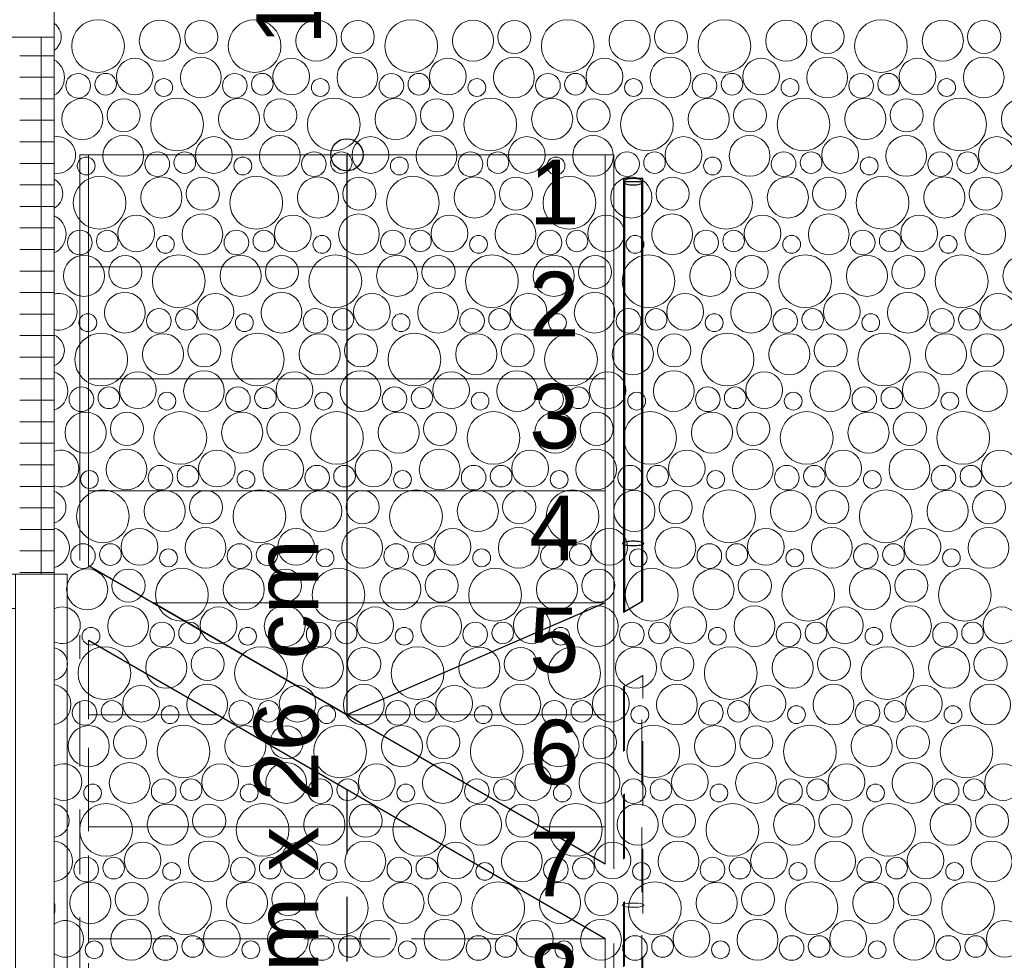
# Model space of a CAD drawing. Header units: metres. Extents: x -167 to 262, y -186 to 508.
# Tile 223 of 256: x 58.08 to 60.37, y 39.78 to 41.96. Entities that reach past the tile are written whole.
import ezdxf

# ---------------------------------------------------------------- set-up
doc = ezdxf.new("R2010")
doc.units = ezdxf.units.M
doc.header["$MEASUREMENT"] = 0
doc.linetypes.add('Strichlinie eng', pattern=[0.23, 0.15, -0.08])
for name, color, linetype in [('10 Wand außen', 7, 'Continuous'), ('40 Absturzsicherung', 7, 'Continuous'), ('40 Treppe', 7, 'Continuous'), ('60 Auffüllung', 7, 'Continuous'), ('94 Genehmigungsplanung Bemaßung', 7, 'Continuous')]:
    doc.layers.add(name, color=color, linetype=linetype)
doc.styles.add('ERSTELLTER_STIL_1', font='arial.ttf')
doc.dimstyles.new('ERSTELLTER_STIL__1', dxfattribs={"dimtxt": 0.25, "dimasz": 0.19, "dimexe": 0.18, "dimexo": 0.1, "dimgap": 0, "dimtad": 1, "dimtih": 1, "dimtoh": 1, "dimzin": 0, "dimdsep": 46, "dimtxsty": 'ERSTELLTER_STIL_1', "dimblk": 'ARROWHEAD_6', "dimblk1": 'ARROWHEAD_6', "dimblk2": 'ARROWHEAD_6', "dimcen": 0.09, "dimclrd": 7, "dimclre": 7, "dimclrt": 7, "dimazin": 0, "dimtfac": 1, "dimtdec": 4, "dimtmove": 0, "dimatfit": 3, "dimfxl": 1, "dimtolj": 1, "dimtzin": 0, "dimarcsym": 0})
doc.dimstyles.new('ERSTELLTER_STIL__2', dxfattribs={"dimtxt": 0.25, "dimasz": 0.19, "dimexe": 0.18, "dimexo": 0.1, "dimgap": 0, "dimtad": 1, "dimzin": 0, "dimdsep": 46, "dimtxsty": 'ERSTELLTER_STIL_1', "dimblk": 'ARROWHEAD_6', "dimblk1": 'ARROWHEAD_6', "dimblk2": 'ARROWHEAD_6', "dimcen": 0.09, "dimclrd": 7, "dimclre": 7, "dimclrt": 7, "dimazin": 0, "dimtfac": 1, "dimtdec": 4, "dimtmove": 0, "dimatfit": 3, "dimfxl": 1, "dimtolj": 1, "dimtzin": 0, "dimarcsym": 0})

# ---------------------------------------------------------------- blocks, each defined once
blk = doc.blocks.new('*X54', base_point=(27236.1321, 33357.279))
at = {"layer": '60 Auffüllung', "color": 7, "linetype": 'Continuous', "lineweight": 18, "true_color": 0xefefef}
for centre, radius in [((58.2645, 41.9015), 0.0612), ((58.408, 41.9139), 0.0477), ((58.5041, 41.9227), 0.0384), ((58.6282, 41.9015), 0.0612), ((58.7717, 41.9139), 0.0477), ((58.8678, 41.9227), 0.0384), ((58.9919, 41.9015), 0.0612), ((59.1355, 41.9139), 0.0477), ((59.2315, 41.9227), 0.0384), ((59.3556, 41.9015), 0.0612), ((59.4992, 41.9139), 0.0477), ((59.5952, 41.9227), 0.0384), ((59.7193, 41.9015), 0.0612), ((59.8629, 41.9139), 0.0477), ((59.9589, 41.9227), 0.0384), ((60.083, 41.9015), 0.0612), ((60.2266, 41.9139), 0.0477), ((60.3226, 41.9227), 0.0384), ((58.5031, 41.8284), 0.0473), ((58.8668, 41.8284), 0.0473), ((59.2305, 41.8284), 0.0473), ((59.5942, 41.8284), 0.0473), ((59.9579, 41.8284), 0.0473), ((60.3216, 41.8284), 0.0473), ((58.3496, 41.8305), 0.0426), ((58.7133, 41.8305), 0.0426), ((59.077, 41.8305), 0.0426), ((59.4407, 41.8305), 0.0426), ((59.8044, 41.8305), 0.0426), ((60.1681, 41.8305), 0.0426), ((58.2184, 41.8093), 0.0286), ((58.2822, 41.8128), 0.0251), ((58.5821, 41.8093), 0.0286), ((58.6459, 41.8128), 0.0251), ((58.9458, 41.8093), 0.0286), ((59.0096, 41.8128), 0.0251), ((59.3095, 41.8093), 0.0286), ((59.3733, 41.8128), 0.0251), ((59.6732, 41.8093), 0.0286), ((59.737, 41.8128), 0.0251), ((60.0369, 41.8093), 0.0286), ((60.1007, 41.8128), 0.0251), ((58.417, 41.8051), 0.0207), ((58.7807, 41.8051), 0.0207), ((59.1444, 41.8051), 0.0207), ((59.5081, 41.8051), 0.0207), ((59.8718, 41.8051), 0.0207), ((60.2355, 41.8051), 0.0207), ((58.228, 41.7319), 0.0477), ((58.3241, 41.7407), 0.0384), ((58.4482, 41.7195), 0.0612), ((58.5917, 41.7319), 0.0477), ((58.6878, 41.7407), 0.0384), ((58.8119, 41.7195), 0.0612), ((58.9555, 41.7319), 0.0477), ((59.0515, 41.7407), 0.0384), ((59.1756, 41.7195), 0.0612), ((59.3192, 41.7319), 0.0477), ((59.4152, 41.7407), 0.0384), ((59.5393, 41.7195), 0.0612), ((59.6829, 41.7319), 0.0477), ((59.7789, 41.7407), 0.0384), ((59.903, 41.7195), 0.0612), ((60.0466, 41.7319), 0.0477), ((60.1426, 41.7407), 0.0384), ((60.2667, 41.7195), 0.0612), ((60.4103, 41.7319), 0.0477), ((58.3231, 41.6464), 0.0473), ((58.6868, 41.6464), 0.0473), ((59.0505, 41.6464), 0.0473), ((59.4142, 41.6464), 0.0473), ((59.7779, 41.6464), 0.0473), ((60.1416, 41.6464), 0.0473), ((58.5333, 41.6485), 0.0426), ((58.897, 41.6485), 0.0426), ((59.2607, 41.6485), 0.0426), ((59.6244, 41.6485), 0.0426), ((59.9881, 41.6485), 0.0426), ((60.3518, 41.6485), 0.0426), ((58.4021, 41.6273), 0.0286), ((58.4659, 41.6308), 0.0251), ((58.7658, 41.6273), 0.0286), ((58.8296, 41.6308), 0.0251), ((59.1295, 41.6273), 0.0286), ((59.1933, 41.6308), 0.0251), ((59.4932, 41.6273), 0.0286), ((59.557, 41.6308), 0.0251), ((59.8569, 41.6273), 0.0286), ((59.9207, 41.6308), 0.0251), ((60.2206, 41.6273), 0.0286), ((60.2844, 41.6308), 0.0251), ((58.237, 41.6231), 0.0207), ((58.6007, 41.6231), 0.0207), ((58.9644, 41.6231), 0.0207), ((59.3281, 41.6231), 0.0207), ((59.6918, 41.6231), 0.0207), ((60.0555, 41.6231), 0.0207), ((58.2682, 41.5375), 0.0612), ((58.4117, 41.5499), 0.0477), ((58.5078, 41.5587), 0.0384), ((58.6319, 41.5375), 0.0612), ((58.7755, 41.5499), 0.0477), ((58.8715, 41.5587), 0.0384), ((58.9956, 41.5375), 0.0612), ((59.1392, 41.5499), 0.0477), ((59.2352, 41.5587), 0.0384), ((59.3593, 41.5375), 0.0612), ((59.5029, 41.5499), 0.0477), ((59.5989, 41.5587), 0.0384), ((59.723, 41.5375), 0.0612), ((59.8666, 41.5499), 0.0477), ((59.9626, 41.5587), 0.0384), ((60.0867, 41.5375), 0.0612), ((60.2303, 41.5499), 0.0477), ((60.3263, 41.5587), 0.0384), ((58.3533, 41.4665), 0.0426), ((58.5068, 41.4644), 0.0473), ((58.717, 41.4665), 0.0426), ((58.8705, 41.4644), 0.0473), ((59.0807, 41.4665), 0.0426), ((59.2342, 41.4644), 0.0473), ((59.4444, 41.4665), 0.0426), ((59.5979, 41.4644), 0.0473), ((59.8081, 41.4665), 0.0426), ((59.9616, 41.4644), 0.0473), ((60.1718, 41.4665), 0.0426), ((60.3253, 41.4644), 0.0473), ((58.2221, 41.4453), 0.0286), ((58.2859, 41.4488), 0.0251), ((58.5858, 41.4453), 0.0286), ((58.6496, 41.4488), 0.0251), ((58.9495, 41.4453), 0.0286), ((59.0133, 41.4488), 0.0251), ((59.3132, 41.4453), 0.0286), ((59.377, 41.4488), 0.0251), ((59.6769, 41.4453), 0.0286), ((59.7407, 41.4488), 0.0251), ((60.0406, 41.4453), 0.0286), ((60.1044, 41.4488), 0.0251), ((58.4207, 41.4411), 0.0207), ((58.7844, 41.4411), 0.0207), ((59.1481, 41.4411), 0.0207), ((59.5118, 41.4411), 0.0207), ((59.8755, 41.4411), 0.0207), ((60.2392, 41.4411), 0.0207), ((58.2317, 41.3679), 0.0477), ((58.3278, 41.3767), 0.0384), ((58.4519, 41.3555), 0.0612), ((58.5955, 41.3679), 0.0477), ((58.6915, 41.3767), 0.0384), ((58.8156, 41.3555), 0.0612), ((58.9592, 41.3679), 0.0477), ((59.0552, 41.3767), 0.0384), ((59.1793, 41.3555), 0.0612), ((59.3229, 41.3679), 0.0477), ((59.4189, 41.3767), 0.0384), ((59.543, 41.3555), 0.0612), ((59.6866, 41.3679), 0.0477), ((59.7826, 41.3767), 0.0384), ((59.9067, 41.3555), 0.0612), ((60.0503, 41.3679), 0.0477), ((60.1463, 41.3767), 0.0384), ((60.2704, 41.3555), 0.0612), ((60.414, 41.3679), 0.0477), ((58.3268, 41.2824), 0.0473), ((58.537, 41.2845), 0.0426), ((58.6905, 41.2824), 0.0473), ((58.9007, 41.2845), 0.0426), ((59.0542, 41.2824), 0.0473), ((59.2644, 41.2845), 0.0426), ((59.4179, 41.2824), 0.0473), ((59.6281, 41.2845), 0.0426), ((59.7816, 41.2824), 0.0473), ((59.9918, 41.2845), 0.0426), ((60.1453, 41.2824), 0.0473), ((60.3555, 41.2845), 0.0426), ((58.2407, 41.2591), 0.0207), ((58.4058, 41.2633), 0.0286), ((58.4696, 41.2668), 0.0251), ((58.6044, 41.2591), 0.0207), ((58.7695, 41.2633), 0.0286), ((58.8333, 41.2668), 0.0251), ((58.9681, 41.2591), 0.0207), ((59.1332, 41.2633), 0.0286), ((59.197, 41.2668), 0.0251), ((59.3318, 41.2591), 0.0207), ((59.4969, 41.2633), 0.0286), ((59.5607, 41.2668), 0.0251), ((59.6955, 41.2591), 0.0207), ((59.8606, 41.2633), 0.0286), ((59.9244, 41.2668), 0.0251), ((60.0592, 41.2591), 0.0207), ((60.2243, 41.2633), 0.0286), ((60.2882, 41.2668), 0.0251), ((58.2719, 41.1735), 0.0612), ((58.6356, 41.1735), 0.0612), ((58.9993, 41.1735), 0.0612), ((59.363, 41.1735), 0.0612), ((59.7267, 41.1735), 0.0612), ((60.0904, 41.1735), 0.0612), ((58.4155, 41.1859), 0.0477), ((58.5115, 41.1947), 0.0384), ((58.7792, 41.1859), 0.0477), ((58.8752, 41.1947), 0.0384), ((59.1429, 41.1859), 0.0477), ((59.2389, 41.1947), 0.0384), ((59.5066, 41.1859), 0.0477), ((59.6026, 41.1947), 0.0384), ((59.8703, 41.1859), 0.0477), ((59.9663, 41.1947), 0.0384), ((60.234, 41.1859), 0.0477), ((60.33, 41.1947), 0.0384), ((58.357, 41.1025), 0.0426), ((58.5105, 41.1004), 0.0473), ((58.7207, 41.1025), 0.0426), ((58.8742, 41.1004), 0.0473), ((59.0844, 41.1025), 0.0426), ((59.2379, 41.1004), 0.0473), ((59.4481, 41.1025), 0.0426), ((59.6016, 41.1004), 0.0473), ((59.8118, 41.1025), 0.0426), ((59.9653, 41.1004), 0.0473), ((60.1755, 41.1025), 0.0426), ((60.329, 41.1004), 0.0473), ((58.2258, 41.0813), 0.0286), ((58.2896, 41.0848), 0.0251), ((58.4244, 41.0771), 0.0207), ((58.5895, 41.0813), 0.0286), ((58.6533, 41.0848), 0.0251), ((58.7881, 41.0771), 0.0207), ((58.9532, 41.0813), 0.0286), ((59.017, 41.0848), 0.0251), ((59.1518, 41.0771), 0.0207), ((59.3169, 41.0813), 0.0286), ((59.3807, 41.0848), 0.0251), ((59.5155, 41.0771), 0.0207), ((59.6806, 41.0813), 0.0286), ((59.7444, 41.0848), 0.0251), ((59.8792, 41.0771), 0.0207), ((60.0443, 41.0813), 0.0286), ((60.1082, 41.0848), 0.0251), ((60.2429, 41.0771), 0.0207), ((58.2355, 41.0039), 0.0477), ((58.3315, 41.0127), 0.0384), ((58.4556, 40.9915), 0.0612), ((58.5992, 41.0039), 0.0477), ((58.6952, 41.0127), 0.0384), ((58.8193, 40.9915), 0.0612), ((58.9629, 41.0039), 0.0477), ((59.0589, 41.0127), 0.0384), ((59.183, 40.9915), 0.0612), ((59.3266, 41.0039), 0.0477), ((59.4226, 41.0127), 0.0384), ((59.5467, 40.9915), 0.0612), ((59.6903, 41.0039), 0.0477), ((59.7863, 41.0127), 0.0384), ((59.9104, 40.9915), 0.0612), ((60.054, 41.0039), 0.0477), ((60.15, 41.0127), 0.0384), ((60.2741, 40.9915), 0.0612), ((58.3305, 40.9184), 0.0473), ((58.5407, 40.9206), 0.0426), ((58.6942, 40.9184), 0.0473), ((58.9044, 40.9206), 0.0426), ((59.0579, 40.9184), 0.0473), ((59.2681, 40.9206), 0.0426), ((59.4216, 40.9184), 0.0473), ((59.6318, 40.9206), 0.0426), ((59.7853, 40.9184), 0.0473), ((59.9955, 40.9206), 0.0426), ((60.149, 40.9184), 0.0473), ((60.3592, 40.9206), 0.0426), ((58.2444, 40.8951), 0.0207), ((58.4095, 40.8993), 0.0286), ((58.4733, 40.9028), 0.0251), ((58.6081, 40.8951), 0.0207), ((58.7732, 40.8993), 0.0286), ((58.837, 40.9028), 0.0251), ((58.9718, 40.8951), 0.0207), ((59.1369, 40.8993), 0.0286), ((59.2007, 40.9028), 0.0251), ((59.3355, 40.8951), 0.0207), ((59.5006, 40.8993), 0.0286), ((59.5644, 40.9028), 0.0251), ((59.6992, 40.8951), 0.0207), ((59.8643, 40.8993), 0.0286), ((59.9282, 40.9028), 0.0251), ((60.0629, 40.8951), 0.0207), ((60.228, 40.8993), 0.0286), ((60.2919, 40.9028), 0.0251), ((58.2756, 40.8095), 0.0612), ((58.4192, 40.8219), 0.0477), ((58.5152, 40.8308), 0.0384), ((58.6393, 40.8095), 0.0612), ((58.7829, 40.8219), 0.0477), ((58.8789, 40.8308), 0.0384), ((59.003, 40.8095), 0.0612), ((59.1466, 40.8219), 0.0477), ((59.2426, 40.8308), 0.0384), ((59.3667, 40.8095), 0.0612), ((59.5103, 40.8219), 0.0477), ((59.6063, 40.8308), 0.0384), ((59.7304, 40.8095), 0.0612), ((59.874, 40.8219), 0.0477), ((59.97, 40.8308), 0.0384), ((60.0941, 40.8095), 0.0612), ((60.2377, 40.8219), 0.0477), ((60.3337, 40.8308), 0.0384), ((58.3607, 40.7386), 0.0426), ((58.5142, 40.7364), 0.0473), ((58.7244, 40.7386), 0.0426), ((58.8779, 40.7364), 0.0473), ((59.0881, 40.7386), 0.0426), ((59.2416, 40.7364), 0.0473), ((59.4518, 40.7386), 0.0426), ((59.6053, 40.7364), 0.0473), ((59.8155, 40.7386), 0.0426), ((59.969, 40.7364), 0.0473), ((60.1792, 40.7386), 0.0426), ((60.3327, 40.7364), 0.0473), ((58.2295, 40.7173), 0.0286), ((58.2933, 40.7208), 0.0251), ((58.4281, 40.7131), 0.0207), ((58.5932, 40.7173), 0.0286), ((58.657, 40.7208), 0.0251), ((58.7918, 40.7131), 0.0207), ((58.9569, 40.7173), 0.0286), ((59.0207, 40.7208), 0.0251), ((59.1555, 40.7131), 0.0207), ((59.3206, 40.7173), 0.0286), ((59.3844, 40.7208), 0.0251), ((59.5192, 40.7131), 0.0207), ((59.6843, 40.7173), 0.0286), ((59.7482, 40.7208), 0.0251), ((59.8829, 40.7131), 0.0207), ((60.048, 40.7173), 0.0286), ((60.1119, 40.7208), 0.0251), ((60.2466, 40.7131), 0.0207), ((58.2392, 40.6399), 0.0477), ((58.3352, 40.6488), 0.0384), ((58.4593, 40.6275), 0.0612), ((58.6029, 40.6399), 0.0477), ((58.6989, 40.6488), 0.0384), ((58.823, 40.6275), 0.0612), ((58.9666, 40.6399), 0.0477), ((59.0626, 40.6488), 0.0384), ((59.1867, 40.6275), 0.0612), ((59.3303, 40.6399), 0.0477), ((59.4263, 40.6488), 0.0384), ((59.5504, 40.6275), 0.0612), ((59.694, 40.6399), 0.0477), ((59.79, 40.6488), 0.0384), ((59.9141, 40.6275), 0.0612), ((60.0577, 40.6399), 0.0477), ((60.1537, 40.6488), 0.0384), ((60.2778, 40.6275), 0.0612), ((58.3342, 40.5544), 0.0473), ((58.5444, 40.5566), 0.0426), ((58.6979, 40.5544), 0.0473), ((58.9081, 40.5566), 0.0426), ((59.0616, 40.5544), 0.0473), ((59.2718, 40.5566), 0.0426), ((59.4253, 40.5544), 0.0473), ((59.6355, 40.5566), 0.0426), ((59.789, 40.5544), 0.0473), ((59.9992, 40.5566), 0.0426), ((60.1527, 40.5544), 0.0473), ((60.3629, 40.5566), 0.0426), ((58.2481, 40.5311), 0.0207), ((58.4132, 40.5353), 0.0286), ((58.477, 40.5388), 0.0251), ((58.6118, 40.5311), 0.0207), ((58.7769, 40.5353), 0.0286), ((58.8407, 40.5388), 0.0251), ((58.9755, 40.5311), 0.0207), ((59.1406, 40.5353), 0.0286), ((59.2044, 40.5388), 0.0251), ((59.3392, 40.5311), 0.0207), ((59.5043, 40.5353), 0.0286), ((59.5682, 40.5388), 0.0251), ((59.7029, 40.5311), 0.0207), ((59.868, 40.5353), 0.0286), ((59.9319, 40.5388), 0.0251), ((60.0666, 40.5311), 0.0207), ((60.2317, 40.5353), 0.0286), ((60.2956, 40.5388), 0.0251), ((58.2793, 40.4455), 0.0612), ((58.4229, 40.4579), 0.0477), ((58.5189, 40.4668), 0.0384), ((58.643, 40.4455), 0.0612), ((58.7866, 40.4579), 0.0477), ((58.8826, 40.4668), 0.0384), ((59.0067, 40.4455), 0.0612), ((59.1503, 40.4579), 0.0477), ((59.2463, 40.4668), 0.0384), ((59.3704, 40.4455), 0.0612), ((59.514, 40.4579), 0.0477), ((59.61, 40.4668), 0.0384), ((59.7341, 40.4455), 0.0612), ((59.8777, 40.4579), 0.0477), ((59.9737, 40.4668), 0.0384), ((60.0978, 40.4455), 0.0612), ((60.2414, 40.4579), 0.0477), ((60.3374, 40.4668), 0.0384), ((58.3644, 40.3746), 0.0426), ((58.5179, 40.3724), 0.0473), ((58.7281, 40.3746), 0.0426), ((58.8816, 40.3724), 0.0473), ((59.0918, 40.3746), 0.0426), ((59.2453, 40.3724), 0.0473), ((59.4555, 40.3746), 0.0426), ((59.609, 40.3724), 0.0473), ((59.8192, 40.3746), 0.0426), ((59.9727, 40.3724), 0.0473), ((60.1829, 40.3746), 0.0426), ((60.3364, 40.3724), 0.0473), ((58.2332, 40.3533), 0.0286), ((58.297, 40.3568), 0.0251), ((58.4318, 40.3491), 0.0207), ((58.5969, 40.3533), 0.0286), ((58.6607, 40.3568), 0.0251), ((58.7955, 40.3491), 0.0207), ((58.9606, 40.3533), 0.0286), ((59.0244, 40.3568), 0.0251), ((59.1592, 40.3491), 0.0207), ((59.3243, 40.3533), 0.0286), ((59.3882, 40.3568), 0.0251), ((59.5229, 40.3491), 0.0207), ((59.688, 40.3533), 0.0286), ((59.7519, 40.3568), 0.0251), ((59.8866, 40.3491), 0.0207), ((60.0517, 40.3533), 0.0286), ((60.1156, 40.3568), 0.0251), ((60.2503, 40.3491), 0.0207), ((58.2429, 40.2759), 0.0477), ((58.3389, 40.2848), 0.0384), ((58.463, 40.2635), 0.0612), ((58.6066, 40.2759), 0.0477), ((58.7026, 40.2848), 0.0384), ((58.8267, 40.2635), 0.0612), ((58.9703, 40.2759), 0.0477), ((59.0663, 40.2848), 0.0384), ((59.1904, 40.2635), 0.0612), ((59.334, 40.2759), 0.0477), ((59.43, 40.2848), 0.0384), ((59.5541, 40.2635), 0.0612), ((59.6977, 40.2759), 0.0477), ((59.7937, 40.2848), 0.0384), ((59.9178, 40.2635), 0.0612), ((60.0614, 40.2759), 0.0477), ((60.1574, 40.2848), 0.0384), ((60.2816, 40.2635), 0.0612), ((58.3379, 40.1904), 0.0473), ((58.5481, 40.1926), 0.0426), ((58.7016, 40.1904), 0.0473), ((58.9118, 40.1926), 0.0426), ((59.0653, 40.1904), 0.0473), ((59.2755, 40.1926), 0.0426), ((59.429, 40.1904), 0.0473), ((59.6392, 40.1926), 0.0426), ((59.7927, 40.1904), 0.0473), ((60.0029, 40.1926), 0.0426), ((60.1564, 40.1904), 0.0473), ((60.3667, 40.1926), 0.0426), ((58.2518, 40.1671), 0.0207), ((58.4169, 40.1713), 0.0286), ((58.4807, 40.1748), 0.0251), ((58.6155, 40.1671), 0.0207), ((58.7806, 40.1713), 0.0286), ((58.8444, 40.1748), 0.0251), ((58.9792, 40.1671), 0.0207), ((59.1443, 40.1713), 0.0286), ((59.2082, 40.1748), 0.0251), ((59.3429, 40.1671), 0.0207), ((59.508, 40.1713), 0.0286), ((59.5719, 40.1748), 0.0251), ((59.7066, 40.1671), 0.0207), ((59.8717, 40.1713), 0.0286), ((59.9356, 40.1748), 0.0251), ((60.0703, 40.1671), 0.0207), ((60.2355, 40.1713), 0.0286), ((60.2993, 40.1748), 0.0251), ((58.283, 40.0815), 0.0612), ((58.4266, 40.0939), 0.0477), ((58.5226, 40.1028), 0.0384), ((58.6467, 40.0815), 0.0612), ((58.7903, 40.0939), 0.0477), ((58.8863, 40.1028), 0.0384), ((59.0104, 40.0815), 0.0612), ((59.154, 40.0939), 0.0477), ((59.25, 40.1028), 0.0384), ((59.3741, 40.0815), 0.0612), ((59.5177, 40.0939), 0.0477), ((59.6137, 40.1028), 0.0384), ((59.7378, 40.0815), 0.0612), ((59.8814, 40.0939), 0.0477), ((59.9774, 40.1028), 0.0384), ((60.1016, 40.0815), 0.0612), ((60.2451, 40.0939), 0.0477), ((60.3411, 40.1028), 0.0384), ((58.3681, 40.0106), 0.0426), ((58.5216, 40.0084), 0.0473), ((58.7318, 40.0106), 0.0426), ((58.8853, 40.0084), 0.0473), ((59.0955, 40.0106), 0.0426), ((59.249, 40.0084), 0.0473), ((59.4592, 40.0106), 0.0426), ((59.6127, 40.0084), 0.0473), ((59.8229, 40.0106), 0.0426), ((59.9764, 40.0084), 0.0473), ((60.1867, 40.0106), 0.0426), ((60.3401, 40.0084), 0.0473), ((58.2369, 39.9893), 0.0286), ((58.3007, 39.9928), 0.0251), ((58.4355, 39.9851), 0.0207), ((58.6006, 39.9893), 0.0286), ((58.6644, 39.9928), 0.0251), ((58.7992, 39.9851), 0.0207), ((58.9643, 39.9893), 0.0286), ((59.0282, 39.9928), 0.0251), ((59.1629, 39.9851), 0.0207), ((59.328, 39.9893), 0.0286), ((59.3919, 39.9928), 0.0251), ((59.5266, 39.9851), 0.0207), ((59.6917, 39.9893), 0.0286), ((59.7556, 39.9928), 0.0251), ((59.8903, 39.9851), 0.0207), ((60.0555, 39.9893), 0.0286), ((60.1193, 39.9928), 0.0251), ((60.254, 39.9851), 0.0207), ((58.2466, 39.912), 0.0477), ((58.3426, 39.9208), 0.0384), ((58.4667, 39.8995), 0.0612), ((58.6103, 39.912), 0.0477), ((58.7063, 39.9208), 0.0384), ((58.8304, 39.8995), 0.0612), ((58.974, 39.912), 0.0477), ((59.07, 39.9208), 0.0384), ((59.1941, 39.8995), 0.0612), ((59.3377, 39.912), 0.0477), ((59.4337, 39.9208), 0.0384), ((59.5578, 39.8995), 0.0612), ((59.7014, 39.912), 0.0477), ((59.7974, 39.9208), 0.0384), ((59.9216, 39.8995), 0.0612), ((60.0651, 39.912), 0.0477), ((60.1611, 39.9208), 0.0384), ((60.2853, 39.8995), 0.0612), ((58.3416, 39.8264), 0.0473), ((58.5518, 39.8286), 0.0426), ((58.7053, 39.8264), 0.0473), ((58.9155, 39.8286), 0.0426), ((59.069, 39.8264), 0.0473), ((59.2792, 39.8286), 0.0426), ((59.4327, 39.8264), 0.0473), ((59.6429, 39.8286), 0.0426), ((59.7964, 39.8264), 0.0473), ((60.0067, 39.8286), 0.0426), ((60.1601, 39.8264), 0.0473), ((60.3704, 39.8286), 0.0426), ((58.2555, 39.8032), 0.0207), ((58.4206, 39.8073), 0.0286), ((58.4844, 39.8108), 0.0251), ((58.6192, 39.8032), 0.0207), ((58.7843, 39.8073), 0.0286), ((58.8482, 39.8108), 0.0251), ((58.9829, 39.8032), 0.0207), ((59.148, 39.8073), 0.0286), ((59.2119, 39.8108), 0.0251), ((59.3466, 39.8032), 0.0207), ((59.5117, 39.8073), 0.0286), ((59.5756, 39.8108), 0.0251), ((59.7103, 39.8032), 0.0207), ((59.8755, 39.8073), 0.0286), ((59.9393, 39.8108), 0.0251), ((60.074, 39.8032), 0.0207), ((60.2392, 39.8073), 0.0286), ((60.303, 39.8108), 0.0251)]:
    blk.add_circle(centre, radius, dxfattribs=at)
for centre, radius, start, end in [((58.1404, 41.9227), 0.0384, 305.2321, 54.7679), ((58.1393, 41.8284), 0.0473, 299.2914, 60.7086), ((58.1696, 41.6485), 0.0426, 260.4156, 99.5844), ((58.1441, 41.5587), 0.0384, 298.7001, 61.2999), ((58.1431, 41.4644), 0.0473, 294.2602, 65.7398), ((58.1733, 41.2845), 0.0426, 255.3074, 104.6926), ((58.1478, 41.1947), 0.0384, 292.5544, 67.4456), ((58.1468, 41.1004), 0.0473, 289.4212, 70.5788), ((58.177, 40.9206), 0.0426, 250.0765, 109.9235), ((58.1515, 40.8308), 0.0384, 286.6722, 73.3278), ((58.1505, 40.7364), 0.0473, 284.7227, 75.2773), ((58.1807, 40.5566), 0.0426, 244.6658, 115.3342), ((58.1552, 40.4668), 0.0384, 280.9662, 79.0338), ((58.1542, 40.3724), 0.0473, 280.1235, 79.8765), ((58.1844, 40.1926), 0.0426, 239.0005, 120.9995), ((58.1589, 40.1028), 0.0384, 275.3688, 84.6312), ((58.1579, 40.0084), 0.0473, 275.5895, 84.4105), ((58.103, 39.8995), 0.0612, 346.3352, 13.6648), ((58.1881, 39.8286), 0.0426, 232.9751, 127.0249)]:
    blk.add_arc(centre, radius, start, end, dxfattribs=at)
blk = doc.blocks.new('1-Flügelfenster 27_3')
at = {"layer": '10 Wand außen', "color": 7, "linetype": 'Continuous', "lineweight": 13}
for p, q in [((-0.505, 0.16), (0.505, 0.16)), ((-0.505, -0.16), (-0.505, -0.19)), ((0.505, -0.19), (0.505, -0.16)), ((-0.505, -0.19), (0.505, -0.19))]:
    blk.add_line(p, q, dxfattribs=at)
at = {"layer": '10 Wand außen', "color": 8, "linetype": 'Continuous', "lineweight": 18}
for p, q in [((-0.505, 0), (-0.505, 0.16)), ((0.505, 0), (0.505, 0.16)), ((-0.505, -0.07), (-0.505, 0)), ((-0.505, -0.07), (-0.505, 0)), ((0.505, -0.07), (0.505, 0)), ((0.505, -0.07), (0.505, 0)), ((-0.505, -0.08), (-0.505, -0.07)), ((-0.505, -0.16), (-0.505, -0.08)), ((0.505, -0.08), (0.505, -0.07)), ((0.505, -0.16), (0.505, -0.08))]:
    blk.add_line(p, q, dxfattribs=at)
at = {"layer": '10 Wand außen', "color": 7, "linetype": 'Continuous', "lineweight": 18}
for p, q in [((-0.445, -0.03), (-0.445, 0.04)), ((-0.445, 0.04), (-0.365, 0.04)), ((-0.365, 0.04), (0.365, 0.04)), ((-0.365, 0.04), (-0.365, -0.03)), ((0.365, -0.03), (0.365, 0.04)), ((0.365, 0.04), (0.445, 0.04)), ((0.445, 0.04), (0.445, -0.03)), ((-0.505, 0), (-0.445, 0)), ((-0.445, 0), (-0.445, -0.03)), ((-0.365, 0.01), (0.365, 0.01)), ((0.445, -0.03), (0.445, 0)), ((0.445, 0), (0.505, 0)), ((0.365, 0), (-0.365, 0)), ((-0.445, -0.03), (-0.425, -0.03)), ((-0.365, -0.03), (-0.445, -0.03)), ((-0.425, -0.03), (-0.425, -0.07)), ((0.365, -0.03), (-0.365, -0.03)), ((0.445, -0.03), (0.365, -0.03)), ((0.425, -0.07), (0.425, -0.03)), ((0.425, -0.03), (0.445, -0.03)), ((-0.425, -0.07), (-0.505, -0.07)), ((0.425, -0.07), (-0.425, -0.07)), ((0.505, -0.07), (0.425, -0.07))]:
    blk.add_line(p, q, dxfattribs=at)
at = {"layer": '10 Wand außen', "color": 7, "linetype": 'Strichlinie eng', "lineweight": 13}
blk.add_line((-0.505, -0.16), (0.505, -0.16), dxfattribs=at)
blk = doc.blocks.new('Eingang 01 1-Fl 27_2')
at = {"layer": '10 Wand außen', "color": 7, "linetype": 'Continuous', "lineweight": 18}
for p, q in [((0.4975, 0), (0.4975, 0.995)), ((-0.4975, 0), (-0.5675, 0)), ((-0.5675, 0), (-0.5675, -0.05)), ((-0.4975, -0.03), (-0.4975, 0)), ((0.4975, -0.03), (0.4975, 0)), ((0.4975, 0), (0.5675, 0)), ((0.5675, 0), (0.5675, -0.05)), ((-0.4675, -0.03), (-0.4975, -0.03)), ((-0.4675, -0.05), (-0.4675, -0.03)), ((0.4675, -0.05), (0.4675, -0.03)), ((0.4675, -0.03), (0.4975, -0.03)), ((-0.5675, -0.05), (-0.4675, -0.05)), ((0.5675, -0.05), (0.4675, -0.05))]:
    blk.add_line(p, q, dxfattribs=at)
at = {"layer": '10 Wand außen', "color": 8, "linetype": 'Continuous', "lineweight": 18}
for p, q in [((-0.5675, 0.01), (-0.5675, 0.17)), ((0.5675, 0.01), (0.5675, 0.17)), ((-0.5675, 0), (-0.5675, 0.01)), ((-0.5675, -0.05), (-0.5675, 0)), ((-0.5675, -0.05), (-0.5675, 0)), ((0.5675, 0), (0.5675, 0.01)), ((0.5675, -0.05), (0.5675, 0)), ((0.5675, -0.05), (0.5675, 0)), ((-0.5675, -0.07), (-0.5675, -0.05)), ((0.5675, -0.07), (0.5675, -0.05)), ((-0.5675, -0.15), (-0.5675, -0.07)), ((0.5675, -0.15), (0.5675, -0.07))]:
    blk.add_line(p, q, dxfattribs=at)
at = {"layer": '10 Wand außen', "color": 7, "linetype": 'Continuous', "lineweight": 13}
blk.add_arc((0.4975, 0), 0.995, 90, 180, dxfattribs=at)
blk = doc.blocks.new('T Marker 27_26')
at = {"layer": '10 Wand außen', "color": 7, "lineweight": 13, "char_height": 0.15, "attachment_point": 7, "style": 'ERSTELLTER_STIL_1'}
for s, insert in [('\\A1;{\\pql;\\pt0;\\fArial|b0|i0|c0|p0;\\W1.000000;1,13\\fArial|b0|i0|c0|p0;\\W1.000000;\\A1{\\H.66x;\\S5^  ;}\\fArial|b0|i0|c0|p0;\\W1.000000; x 2,65\\fArial|b0|i0|c0|p0;\\W1.000000;\\A1{\\H.66x;\\S^  ;}}', (-0.5852, -0.9837)), ('\\A1;{\\pql;\\pt0;\\fArial|b0|i0|c0|p0;\\W1.000000;A-Tür-04\\fArial|b0|i0|c0|p0;\\W1.000000;\\fArial|b0|i0|c0|p0;\\W1.000000;\\fArial|b0|i0|c0|p0;\\W1.000000;}', (-0.4058, -0.4654)), ('\\A1;{\\pql;\\pt0;\\fArial|b0|i0|c0|p0;\\W1.000000;Alarmweg\\fArial|b0|i0|c0|p0;\\W1.000000;\\fArial|b0|i0|c0|p0;\\W1.000000;\\fArial|b0|i0|c0|p0;\\W1.000000;}', (-0.4923, -0.7298))]:
    blk.add_mtext(s, dxfattribs=dict(at, insert=insert))
blk = doc.blocks.new('*D473', base_point=(27236.1321, 33357.279))
at = {"layer": '94 Genehmigungsplanung Bemaßung', "color": 7, "linetype": 'Continuous', "lineweight": 13}
for p, q in [((58.1625, 46.3452), (58.1625, 46.7202)), ((59.485, 46.3452), (59.485, 46.7202)), ((58.2625, 46.6327), (58.0625, 46.4327)), ((59.385, 46.4327), (59.585, 46.6327)), ((58.1625, 46.5327), (59.485, 46.5327)), ((59.485, 46.5327), (59.635, 46.5327))]:
    blk.add_line(p, q, dxfattribs=at)
at = {"layer": '94 Genehmigungsplanung Bemaßung', "color": 7, "lineweight": 13, "char_height": 0.25, "attachment_point": 7, "style": 'ERSTELLTER_STIL_1'}
for s, insert in [('\\A1;{\\pql;\\fArial|b0|i0|c0|p0;\\W1.000000;16}', (58.2625, 46.5827)), ('\\A1;{\\pql;\\fArial|b0|i0|c0|p0;\\W1.000000;1,32}', (59.585, 46.5827))]:
    blk.add_mtext(s, dxfattribs=dict(at, insert=insert))
blk = doc.blocks.new('ARROWHEAD_6')
at = {"color": 0, "linetype": 'Continuous', "lineweight": 0}
for p, q in [((-0.5, -0.5), (0.5, 0.5)), ((0, 0), (-1, 0))]:
    blk.add_line(p, q, dxfattribs=at)
blk = doc.blocks.new('*D482', base_point=(27236.1321, 33357.279))
at = {"layer": '94 Genehmigungsplanung Bemaßung', "color": 7, "linetype": 'Continuous', "lineweight": 13}
for p, q in [((61.6864, 43.9997), (61.6864, 44.1497)), ((61.7864, 43.8997), (61.5864, 44.0997)), ((61.8739, 43.9997), (61.4989, 43.9997)), ((61.6864, 38.5897), (61.6864, 43.9997)), ((61.5864, 38.6897), (61.7864, 38.4897)), ((61.8739, 38.5897), (61.4989, 38.5897))]:
    blk.add_line(p, q, dxfattribs=at)
at = {"layer": '94 Genehmigungsplanung Bemaßung', "color": 7, "lineweight": 13, "insert": (61.6364, 40.961), "char_height": 0.25, "attachment_point": 7, "rotation": 90, "style": 'ERSTELLTER_STIL_1'}
blk.add_mtext('\\A1;{\\pql;\\fArial|b0|i0|c0|p0;\\W1.000000;5,41}', dxfattribs=at)
blk = doc.blocks.new('*D488', base_point=(27236.1321, 33357.279))
at = {"layer": '94 Genehmigungsplanung Bemaßung', "color": 7, "linetype": 'Continuous', "lineweight": 13}
for p, q in [((60.8659, 43.7797), (61.0659, 43.5797)), ((61.1534, 43.6797), (60.7784, 43.6797)), ((60.9659, 37.1352), (60.9659, 43.6797)), ((60.8659, 37.2352), (61.0659, 37.0352)), ((61.1534, 37.1352), (60.7784, 37.1352))]:
    blk.add_line(p, q, dxfattribs=at)
at = {"layer": '94 Genehmigungsplanung Bemaßung', "color": 7, "lineweight": 13, "char_height": 0.25, "attachment_point": 7, "rotation": 90, "style": 'ERSTELLTER_STIL_1'}
for s, insert in [('\\A1;{\\pql;\\fArial|b0|i0|c0|p0;\\W1.000000;32}', (60.9159, 43.1983)), ('\\A1;{\\pql;\\fArial|b0|i0|c0|p0;\\W1.000000;6,54\\fArial|b0|i0|c0|p0;\\W1.000000;\\A1{\\H.66x;\\S5^  ;}}', (60.9759, 39.8202))]:
    blk.add_mtext(s, dxfattribs=dict(at, insert=insert))
blk = doc.blocks.new('*D491', base_point=(27236.1321, 33357.279))
at = {"layer": '94 Genehmigungsplanung Bemaßung', "color": 7, "linetype": 'Continuous', "lineweight": 13}
for p, q in [((62.3525, 43.9997), (62.3525, 44.1497)), ((62.4525, 43.8997), (62.2525, 44.0997)), ((62.54, 43.9997), (62.165, 43.9997)), ((62.3525, 28.1797), (62.3525, 43.9997)), ((62.2525, 28.2797), (62.4525, 28.0797)), ((62.54, 28.1797), (62.165, 28.1797))]:
    blk.add_line(p, q, dxfattribs=at)
at = {"layer": '94 Genehmigungsplanung Bemaßung', "color": 7, "lineweight": 13, "insert": (62.3025, 35.6607), "char_height": 0.25, "attachment_point": 7, "rotation": 90, "style": 'ERSTELLTER_STIL_1'}
blk.add_mtext('\\A1;{\\pql;\\fArial|b0|i0|c0|p0;\\W1.000000;15,82}', dxfattribs=at)
blk = doc.blocks.new('*D539', base_point=(27236.1321, 33357.279))
at = {"layer": '94 Genehmigungsplanung Bemaßung', "color": 7, "linetype": 'Continuous', "lineweight": 13}
for p, q in [((57.8425, 45.2094), (57.8425, 45.5844)), ((58.1625, 45.2094), (58.1625, 45.5844)), ((57.9425, 45.4969), (57.7425, 45.2969)), ((58.0625, 45.2969), (58.2625, 45.4969)), ((57.8425, 45.3969), (58.1625, 45.3969)), ((58.1625, 45.3969), (58.3125, 45.3969))]:
    blk.add_line(p, q, dxfattribs=at)

msp = doc.modelspace()

# ---------------------------------------------------------------- hatches: boundary and pattern name
at = {"layer": '10 Wand außen', "linetype": 'Continuous', "lineweight": 18}
h = msp.add_hatch(dxfattribs=at)
h.set_pattern_fill('Beton__Fertigteil_Träger_1D', color=8, style=0, pattern_type=2)
h.set_pattern_definition([(0, (27236.132094, 33357.27905), (0, 0.05), []), (90, (27236.132094, 33357.27905), (-0.05, 0), [])])
h.paths.add_polyline_path([(58.0825, 41.9219), (58.0825, 40.6753), (58.1625, 40.6753), (58.1625, 41.9219)])
at = {"layer": '60 Auffüllung', "linetype": 'Continuous', "lineweight": 18, "true_color": 0xefefef}
h = msp.add_hatch(dxfattribs=at)
h.set_pattern_fill('Erde_1_0001', style=0, pattern_type=2)
h.set_pattern_definition([(0, (27236.1321, 33357.27905), (0, 0.779422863), [0.04875, -0.40125]), (0, (27236.3571, 33357.66876), (0, 0.779422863), [0.04875, -0.40125]), (60, (27236.1321, 33357.27905), (-0.675, 0.389711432), [0.04875, -0.40125]), (60, (27236.5821, 33357.27905), (-0.675, 0.389711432), [0.04875, -0.40125]), (120, (27236.18084, 33357.27905), (0.675, 0.389711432), [0.04875, -0.40125]), (120, (27236.63084, 33357.27905), (0.675, 0.389711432), [0.04875, -0.40125]), (0, (27236.1321, 33357.35405), (0, 0.15), [0, -0.15, 0, -0.225]), (45, (27236.2071, 33357.35405), (-0.1060660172, 0.1060660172), [0, -0.1125, 0, -0.1875])])
h.paths.add_polyline_path([(2.3366, 24.8593), (2.3419, 13.496, 0.033836), (8.8613, 14.0911, 0.026308), (13.8582, 15.1616, -0.024635), (17.3411, 16.2775), (17.3411, 24.6258), (15.3411, 24.6258), (15.3411, 30.4887), (17.3411, 30.4887), (17.3411, 43.9997), (58.1625, 43.9997), (58.1625, 45.7494), (101.6632, 45.7486), (101.6702, 49.0078), (2.342, 49.0078)])
h.paths.add_polyline_path([(9.5982, 27.1903), (4.651, 27.1903), (4.651, 42.9257), (4.651, 43.8257), (9.5982, 43.8257), (9.5982, 42.9257)], flags=0)
h.paths.add_polyline_path([(14.4618, 25.704, -0.414214), (13.8618, 26.304, -0.414214), (14.4618, 26.904, -0.414214), (15.0618, 26.304, -0.414214)], flags=0)

# ---------------------------------------------------------------- linework, layer by layer
at = {"layer": '10 Wand außen', "color": 8, "linetype": 'Continuous', "lineweight": 18}
for p, q in [((58.1625, 41.9219), (58.0825, 41.9219)), ((58.1625, 40.6753), (58.0825, 40.6753))]:
    msp.add_line(p, q, dxfattribs=at)
at = {"layer": '10 Wand außen', "color": 7, "linetype": 'Continuous', "lineweight": 13, "flags": 128}
msp.add_lwpolyline([(58.1625, 40.6753), (58.1625, 41.9219)], dxfattribs=at)
at = {"layer": '40 Absturzsicherung', "color": 250, "linetype": 'Continuous', "lineweight": 25, "true_color": 0x191919}
for p, q in [((59.53, 41.5939), (59.485, 41.5939)), ((59.485, 41.5939), (59.485, 41.5864)), ((59.485, 41.5864), (59.485, 40.587)), ((59.53, 41.5864), (59.53, 41.5939)), ((59.53, 40.613), (59.53, 41.5864)), ((59.485, 40.587), (59.53, 40.613))]:
    msp.add_line(p, q, dxfattribs=at)
at = {"layer": '40 Absturzsicherung', "color": 7, "linetype": 'Strichlinie eng', "lineweight": 13}
for p, q in [((59.53, 40.4398), (59.485, 40.4138)), ((59.5275, 40.4384), (59.4875, 40.4153)), ((59.5275, 40.4384), (59.4875, 40.4153)), ((59.5275, 37.4372), (59.5275, 40.4384)), ((59.5275, 37.4372), (59.5275, 40.4384)), ((59.53, 37.3872), (59.53, 40.4398)), ((59.485, 40.4138), (59.485, 37.3872)), ((59.4875, 40.4153), (59.4875, 37.4372)), ((59.4875, 40.4153), (59.4875, 37.4372))]:
    msp.add_line(p, q, dxfattribs=at)
at = {"layer": '40 Absturzsicherung', "color": 250, "linetype": 'Continuous', "lineweight": 25, "true_color": 0x191919, "flags": 128}
for points in [[(59.485, 41.5864), (59.4853, 41.5851), (59.4863, 41.5838), (59.488, 41.5827), (59.4903, 41.5816), (59.493, 41.5807), (59.4962, 41.5799), (59.4998, 41.5794), (59.5036, 41.579), (59.5075, 41.5789), (59.5114, 41.579), (59.5152, 41.5794), (59.5187, 41.5799), (59.522, 41.5807), (59.5247, 41.5816), (59.527, 41.5827), (59.5286, 41.5838), (59.5297, 41.5851), (59.53, 41.5864), (59.5297, 41.5877), (59.5286, 41.589), (59.527, 41.5902), (59.5247, 41.5912), (59.522, 41.5922), (59.5187, 41.5929), (59.5152, 41.5935), (59.5114, 41.5938), (59.5075, 41.5939), (59.5036, 41.5938), (59.4998, 41.5935), (59.4962, 41.5929), (59.493, 41.5922), (59.4903, 41.5912), (59.488, 41.5902), (59.4863, 41.589), (59.4853, 41.5877)], [(59.4875, 41.5864), (59.4875, 40.5885), (59.5275, 40.6116), (59.5275, 41.5864)], [(59.4875, 41.5864), (59.4875, 40.5885), (59.5275, 40.6116), (59.5275, 41.5864)], [(59.4825, 40.7466), (59.4829, 40.7457), (59.484, 40.7449), (59.4858, 40.7441), (59.4883, 40.7434), (59.4914, 40.7428), (59.495, 40.7423), (59.4989, 40.7419), (59.5032, 40.7417), (59.5075, 40.7416), (59.5118, 40.7417), (59.516, 40.7419), (59.52, 40.7423), (59.5236, 40.7428), (59.5266, 40.7434), (59.5291, 40.7441), (59.531, 40.7449), (59.5321, 40.7457), (59.5325, 40.7466), (59.5321, 40.7474), (59.531, 40.7483), (59.5291, 40.7491), (59.5266, 40.7498), (59.5236, 40.7504), (59.52, 40.7509), (59.516, 40.7513), (59.5118, 40.7515), (59.5075, 40.7516), (59.5032, 40.7515), (59.4989, 40.7513), (59.495, 40.7509), (59.4914, 40.7504), (59.4883, 40.7498), (59.4858, 40.7491), (59.484, 40.7483), (59.4829, 40.7474)]]:
    msp.add_lwpolyline(points, close=True, dxfattribs=at)
at = {"layer": '40 Absturzsicherung', "color": 7, "linetype": 'Strichlinie eng', "lineweight": 13, "flags": 128}
msp.add_lwpolyline([(59.4825, 39.9067), (59.4829, 39.9059), (59.484, 39.905), (59.4858, 39.9042), (59.4883, 39.9035), (59.4914, 39.9029), (59.495, 39.9024), (59.4989, 39.902), (59.5032, 39.9018), (59.5075, 39.9017), (59.5118, 39.9018), (59.516, 39.902), (59.52, 39.9024), (59.5236, 39.9029), (59.5266, 39.9035), (59.5291, 39.9042), (59.531, 39.905), (59.5321, 39.9059), (59.5325, 39.9067), (59.5321, 39.9076), (59.531, 39.9085), (59.5291, 39.9092), (59.5266, 39.91), (59.5236, 39.9106), (59.52, 39.9111), (59.516, 39.9114), (59.5118, 39.9117), (59.5075, 39.9117), (59.5032, 39.9117), (59.4989, 39.9114), (59.495, 39.9111), (59.4914, 39.9106), (59.4883, 39.91), (59.4858, 39.9092), (59.484, 39.9085), (59.4829, 39.9076)], close=True, dxfattribs=at)
at = {"layer": '40 Treppe', "color": 250, "linetype": 'Continuous', "lineweight": 18, "true_color": 0x191919}
for p, q in [((58.2225, 40.7068), (58.2225, 41.6489)), ((58.2225, 41.6489), (58.2425, 41.6489)), ((58.2425, 41.6489), (58.2425, 40.6953)), ((58.2425, 41.6489), (59.4425, 41.6489)), ((58.2425, 41.3889), (58.2425, 41.6489)), ((59.4425, 40.0025), (59.4425, 41.6489)), ((59.4425, 41.6489), (59.4625, 41.6489)), ((59.4425, 41.6489), (59.4425, 41.3889)), ((59.4625, 41.6489), (59.4625, 39.9909)), ((59.4425, 41.3889), (58.2425, 41.3889)), ((58.2425, 41.3889), (59.4425, 41.3889)), ((58.2425, 41.1289), (58.2425, 41.3889)), ((59.4425, 41.3889), (59.4425, 41.1289)), ((59.4425, 41.1289), (58.2425, 41.1289)), ((58.2425, 41.1289), (59.4425, 41.1289)), ((58.2425, 40.8689), (58.2425, 41.1289)), ((59.4425, 41.1289), (59.4425, 40.8689)), ((59.4425, 40.8689), (58.2425, 40.8689)), ((58.2425, 40.8689), (59.4425, 40.8689)), ((58.2425, 40.6953), (58.2425, 40.8689)), ((59.4425, 40.8689), (59.4425, 40.6089)), ((59.4425, 40.6089), (58.3922, 40.6089)), ((58.3922, 40.6089), (59.4425, 40.6089)), ((59.4425, 40.6089), (59.4425, 40.3489)), ((59.4425, 40.3489), (58.8425, 40.3489)), ((58.8425, 40.3489), (59.4425, 40.3489)), ((59.4425, 40.3489), (59.4425, 40.0889)), ((59.4425, 40.0889), (59.2928, 40.0889)), ((59.2928, 40.0889), (59.4425, 40.0889)), ((59.4425, 40.0889), (59.4425, 40.0025))]:
    msp.add_line(p, q, dxfattribs=at)
at = {"layer": '40 Treppe', "color": 250, "linetype": 'Continuous', "lineweight": 25, "true_color": 0x191919}
for p, q in [((58.8425, 41.6489), (58.8425, 41.3889)), ((58.8425, 41.3889), (58.8425, 40.3489)), ((58.2425, 40.6953), (59.4425, 40.0025)), ((58.8425, 40.3489), (58.3922, 40.6089)), ((59.4425, 40.6089), (58.8425, 40.3489)), ((58.2425, 40.5221), (59.4425, 39.8292))]:
    msp.add_line(p, q, dxfattribs=at)
at = {"layer": '40 Treppe', "color": 7, "linetype": 'Strichlinie eng', "lineweight": 13}
for p, q in [((58.2225, 37.2289), (58.2225, 40.5336)), ((58.2425, 40.5221), (58.2425, 37.2289)), ((58.2425, 40.3489), (58.2425, 40.5221)), ((58.5425, 40.3489), (58.2425, 40.3489)), ((58.2425, 40.3489), (58.5425, 40.3489)), ((58.2425, 40.0889), (58.2425, 40.3489)), ((58.9928, 40.0889), (58.2425, 40.0889)), ((58.2425, 40.0889), (58.9928, 40.0889)), ((58.2425, 39.8289), (58.2425, 40.0889)), ((59.4425, 39.8289), (58.2425, 39.8289)), ((58.2425, 39.8289), (59.4425, 39.8289)), ((58.2425, 39.5689), (58.2425, 39.8289)), ((59.4425, 37.2289), (59.4425, 39.8292)), ((59.4425, 39.8292), (59.4425, 39.8289)), ((59.4425, 39.8289), (59.4425, 39.5689)), ((59.4625, 39.8177), (59.4625, 37.2289))]:
    msp.add_line(p, q, dxfattribs=at)
at = {"layer": '40 Treppe', "color": 250, "linetype": 'Strichlinie eng', "lineweight": 25, "true_color": 0x191919}
msp.add_line((58.8425, 40.1757), (58.8425, 37.4889), dxfattribs=at)
at = {"layer": '40 Treppe', "color": 250, "linetype": 'Continuous', "lineweight": 25, "true_color": 0x191919, "flags": 128}
msp.add_lwpolyline([(58.88, 41.6489, -1), (58.805, 41.6489, -1)], format="xyb", close=True, dxfattribs=at)
at = {"layer": '60 Auffüllung', "color": 8, "linetype": 'Continuous', "lineweight": 18, "flags": 128}
msp.add_lwpolyline([(58.1625, 43.9997), (58.1625, 45.7501), (66.6638, 45.7501), (66.6619, 37.5), (66.663, 36.0005), (66.6657, 18.7482), (66.6671, 13.9007), (59.4652, 13.8989), (59.4625, 23.1797), (59.4625, 37.0289), (58.1625, 37.0289)], close=True, dxfattribs=at)

# ---------------------------------------------------------------- block references
at = {"layer": '10 Wand außen', "color": 7, "linetype": 'Continuous', "lineweight": 18, "rotation": 90}
msp.add_blockref('Eingang 01 1-Fl 27_2', (58.0125, 42.4894), dxfattribs=at)
at = {"layer": '10 Wand außen', "color": 7, "lineweight": 13, "rotation": 90}
msp.add_blockref('T Marker 27_26', (57.8425, 42.4894), dxfattribs=at)
at = {"layer": '10 Wand außen', "color": 7, "linetype": 'Continuous', "lineweight": 18, "xscale": -1, "rotation": 90}
msp.add_blockref('1-Flügelfenster 27_3', (58.0025, 40.1703), dxfattribs=at)
at = {"layer": '60 Auffüllung', "color": 8, "lineweight": 18}
msp.add_blockref('*X54', (27236.1321, 33357.279), dxfattribs=at)

# ---------------------------------------------------------------- texts
at = {"layer": '40 Treppe', "color": 7, "lineweight": 13, "char_height": 0.15, "attachment_point": 6, "style": 'ERSTELLTER_STIL_1'}
for s, insert in [('\\A1;{\\pqr;\\fArial|b0|i0|c0|p0;\\W1.000000;1}', (59.3825, 41.5624)), ('\\A1;{\\pqr;\\fArial|b0|i0|c0|p0;\\W1.000000;2}', (59.3825, 41.3024)), ('\\A1;{\\pqr;\\fArial|b0|i0|c0|p0;\\W1.000000;3}', (59.3825, 41.0411)), ('\\A1;{\\pqr;\\fArial|b0|i0|c0|p0;\\W1.000000;4}', (59.3825, 40.7824)), ('\\A1;{\\pqr;\\fArial|b0|i0|c0|p0;\\W1.000000;5}', (59.3825, 40.5212)), ('\\A1;{\\pqr;\\fArial|b0|i0|c0|p0;\\W1.000000;6}', (59.3825, 40.2612)), ('\\A1;{\\pqr;\\fArial|b0|i0|c0|p0;\\W1.000000;7}', (59.3825, 40.0024)), ('\\A1;{\\pqr;\\fArial|b0|i0|c0|p0;\\W1.000000;8}', (59.3825, 39.7412))]:
    msp.add_mtext(s, dxfattribs=dict(at, insert=insert))
at = {"layer": '40 Treppe', "color": 7, "lineweight": 13, "insert": (58.8202, 39.4389), "char_height": 0.15, "attachment_point": 8, "rotation": 90, "style": 'ERSTELLTER_STIL_1'}
msp.add_mtext('\\A1;{\\pqc;\\pt0,0.1;\\fArial|b0|i0|c0|p0;\\W1.000000;18 STG x \\fArial|b0|i0|c0|p0;\\W1.000000;18,06\\fArial|b0|i0|c0|p0;\\W1.000000;\\A1{\\H.66x;\\S^  ;}\\fArial|b0|i0|c0|p0;\\W1.000000; cm\\fArial|b0|i0|c0|p0;\\W1.000000; x \\fArial|b0|i0|c0|p0;\\W1.000000;26\\fArial|b0|i0|c0|p0;\\W1.000000;\\A1{\\H.66x;\\S^  ;}\\fArial|b0|i0|c0|p0;\\W1.000000; cm\\fArial|b0|i0|c0|p0;\\W1.000000;\\fArial|b0|i0|c0|p0;\\W1.000000;\\fArial|b0|i0|c0|p0;\\W1.000000;\\A1{\\H.66x;\\S^  ;}\\fArial|b0|i0|c0|p0;\\W1.000000;}', dxfattribs=at)

# ---------------------------------------------------------------- dimensions: what is measured, and where the dimension line sits
at = {"layer": '94 Genehmigungsplanung Bemaßung', "color": 7, "linetype": 'Continuous', "lineweight": 13}
for base, p1, p2, picture, middle in [((59.485, 46.5327), (58.1625, 43.9997), (59.485, 37.5112), '*D473', (59.9086, 46.7077)), ((58.1625, 45.3969), (57.8425, 40.6753), (58.1625, 43.9997), '*D539', (57.5514, 45.5719))]:
    dim = msp.add_linear_dim(base=base, p1=p1, p2=p2, dimstyle='ERSTELLTER_STIL__1', dxfattribs=at)
    dim.commit()
    dim.dimension.update_dxf_attribs({"geometry": picture, "text_midpoint": middle, "dimtype": 160})
for base, p1, p2, picture, middle in [((62.3525, 43.9997), (58.1625, 28.1797), (47.9546, 43.9997), '*D491', (62.1775, 36.0795)), ((61.6864, 43.9997), (59.9671, 38.5897), (58.1625, 43.9997), '*D482', (61.5114, 41.2847)), ((60.9659, 43.6797), (48.0368, 37.1352), (57.5039, 43.6797), '*D488', (60.7909, 40.4804))]:
    dim = msp.add_linear_dim(base=base, p1=p1, p2=p2, angle=90, dimstyle='ERSTELLTER_STIL__2', dxfattribs=at)
    dim.commit()
    dim.dimension.update_dxf_attribs({"geometry": picture, "text_midpoint": middle, "dimtype": 160, "text_rotation": 90})

doc.saveas('drawing.dxf')
